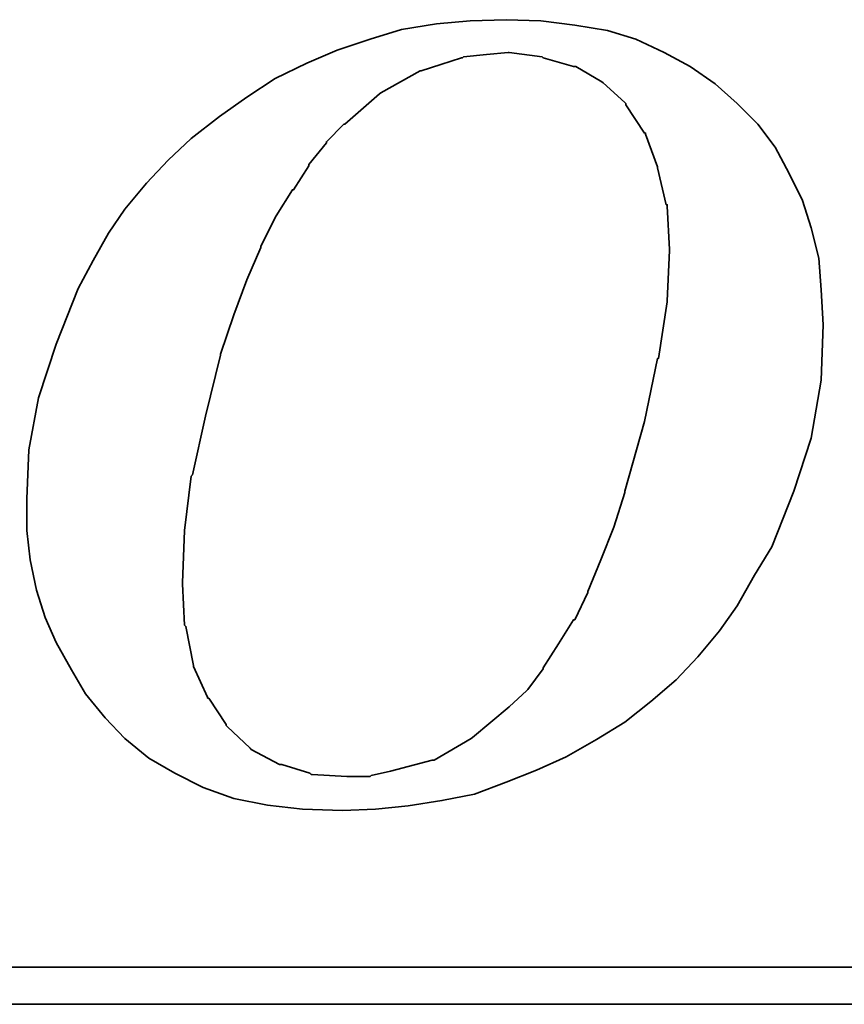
# Model space of a CAD drawing. Header units: inches. Extents: x 22 to 529, y 46 to 401.
# Tile 45 of 50: x 216.85 to 219.42, y 110.75 to 113.82. Entities that reach past the tile are written whole.
import ezdxf

# ---------------------------------------------------------------- set-up
doc = ezdxf.new("R2010")
doc.units = ezdxf.units.IN
doc.header["$LTSCALE"] = 0.1
doc.layers.add('DIM', color=4, linetype='Continuous')
doc.layers.add('layer 1', color=7, linetype='Continuous')

# ---------------------------------------------------------------- blocks, each defined once
blk = doc.blocks.new('TBI MOTION logo(完整正式版)')
at = {"layer": 'layer 1', "color": 22, "lineweight": 35}
for points, knots in [([(35.79625, -6.98375), (35.79625, -6.98375), (36.23125, -7.43875), (36.23125, -7.43875), (36.23125, -7.43875), (36.23125, -7.43875), (36.75625, -7.87125), (36.75625, -7.87125), (36.75625, -7.87125), (36.75625, -7.87125), (37.33125, -8.20375), (37.33125, -8.20375), (37.33125, -8.20375), (37.33125, -8.20375), (37.95625, -8.51875), (37.95625, -8.51875), (37.95625, -8.51875), (37.95625, -8.51875), (38.62625, -8.75875), (38.62625, -8.75875), (38.62625, -8.75875), (38.62625, -8.75875), (39.37125, -8.90375), (39.37125, -8.90375), (39.37125, -8.90375), (39.37125, -8.90375), (40.14125, -8.99875), (40.14125, -8.99875), (40.14125, -8.99875), (40.14125, -8.99875), (41.02625, -9.02375), (41.02625, -9.02375), (41.02625, -9.02375), (41.02625, -9.02375), (41.74625, -8.99875), (41.74625, -8.99875), (41.74625, -8.99875), (41.74625, -8.99875), (42.46625, -8.92375), (42.46625, -8.92375), (42.46625, -8.92375), (42.46625, -8.92375), (43.21125, -8.80625), (43.21125, -8.80625), (43.21125, -8.80625), (43.21125, -8.80625), (43.93125, -8.66375), (43.93125, -8.66375), (43.93125, -8.66375), (43.93125, -8.66375), (44.62625, -8.39875), (44.62625, -8.39875), (44.62625, -8.39875), (44.62625, -8.39875), (45.29625, -8.13375), (45.29625, -8.13375), (45.29625, -8.13375), (45.29625, -8.13375), (45.94625, -7.84375), (45.94625, -7.84375), (45.94625, -7.84375), (45.94625, -7.84375), (46.61625, -7.46375), (46.61625, -7.46375), (46.61625, -7.46375), (46.61625, -7.46375), (47.24125, -7.07875), (47.24125, -7.07875), (47.24125, -7.07875), (47.24125, -7.07875), (47.81625, -6.62375), (47.81625, -6.62375), (47.81625, -6.62375), (47.81625, -6.62375), (48.36875, -6.14375), (48.36875, -6.14375), (48.36875, -6.14375), (48.36875, -6.14375), (48.84625, -5.64125), (48.84625, -5.64125), (48.84625, -5.64125), (48.84625, -5.64125), (49.32625, -5.06375), (49.32625, -5.06375), (49.32625, -5.06375), (49.32625, -5.06375), (49.71125, -4.51374), (49.71125, -4.51374), (49.71125, -4.51374), (49.71125, -4.51374), (50.09625, -3.83874), (50.09625, -3.83874), (50.09625, -3.83874), (50.09625, -3.83874), (50.48125, -3.21374), (50.48125, -3.21374), (50.48125, -3.21374), (50.48125, -3.21374), (50.96125, -1.99125), (50.96125, -1.99125), (50.96125, -1.99125), (50.96125, -1.99125), (51.34375, -0.81875), (51.34375, -0.81875), (51.34375, -0.81875), (51.34375, -0.81875), (51.56125, 0.45624), (51.56125, 0.45624), (51.56125, 0.45624), (51.56125, 0.45624), (51.60625, 1.67624), (51.60625, 1.67624), (51.60625, 1.67624), (51.60625, 1.67624), (51.56125, 2.44625), (51.56125, 2.44625), (51.56125, 2.44625), (51.56125, 2.44625), (51.51125, 3.14125), (51.51125, 3.14125), (51.51125, 3.14125), (51.51125, 3.14125), (51.34375, 3.81125), (51.34375, 3.81125), (51.34375, 3.81125), (51.34375, 3.81125), (51.15125, 4.41125), (51.15125, 4.41125), (51.15125, 4.41125), (51.15125, 4.41125), (50.86125, 5.01125), (50.86125, 5.01125), (50.86125, 5.01125), (50.86125, 5.01125), (50.55125, 5.58875), (50.55125, 5.58875), (50.55125, 5.58875), (50.55125, 5.58875), (50.16625, 6.09125), (50.16625, 6.09125), (50.16625, 6.09125), (50.16625, 6.09125), (49.71125, 6.54875), (49.71125, 6.54875), (49.71125, 6.54875), (49.71125, 6.54875), (49.23125, 6.98125), (49.23125, 6.98125), (49.23125, 6.98125), (49.23125, 6.98125), (48.67875, 7.36625), (48.67875, 7.36625), (48.67875, 7.36625), (48.67875, 7.36625), (48.10375, 7.67625), (48.10375, 7.67625), (48.10375, 7.67625), (48.10375, 7.67625), (47.48125, 7.96375), (47.48125, 7.96375), (47.48125, 7.96375), (47.48125, 7.96375), (46.85625, 8.15625), (46.85625, 8.15625), (46.85625, 8.15625), (46.85625, 8.15625), (46.13625, 8.27624), (46.13625, 8.27624), (46.13625, 8.27624), (46.13625, 8.27624), (45.39125, 8.37125), (45.39125, 8.37125), (45.39125, 8.37125), (45.39125, 8.37125), (44.62625, 8.39624), (44.62625, 8.39624), (44.62625, 8.39624), (44.62625, 8.39624), (43.83625, 8.37125), (43.83625, 8.37125), (43.83625, 8.37125), (43.83625, 8.37125), (43.09125, 8.30125), (43.09125, 8.30125), (43.09125, 8.30125), (43.09125, 8.30125), (42.32125, 8.18125), (42.32125, 8.18125), (42.32125, 8.18125), (42.32125, 8.18125), (41.62875, 7.96375), (41.62875, 7.96375), (41.62875, 7.96375), (41.62875, 7.96375), (40.90625, 7.72625), (40.90625, 7.72625), (40.90625, 7.72625), (40.90625, 7.72625), (40.23624, 7.43625), (40.23624, 7.43625), (40.23624, 7.43625), (40.23624, 7.43625), (39.54124, 7.10125), (39.54124, 7.10125), (39.54124, 7.10125), (39.54124, 7.10125), (38.91625, 6.69125), (38.91625, 6.69125), (38.91625, 6.69125), (38.91625, 6.69125), (38.31625, 6.26125), (38.31625, 6.26125), (38.31625, 6.26125), (38.31625, 6.26125), (37.69125, 5.78125), (37.69125, 5.78125), (37.69125, 5.78125), (37.69125, 5.78125), (37.18625, 5.30125), (37.18625, 5.30125), (37.18625, 5.30125), (37.18625, 5.30125), (36.70625, 4.79624), (36.70625, 4.79624), (36.70625, 4.79624), (36.70625, 4.79624), (36.23125, 4.22125), (36.23125, 4.22125), (36.23125, 4.22125), (36.23125, 4.22125), (35.87124, 3.69375), (35.87124, 3.69375), (35.87124, 3.69375), (35.87124, 3.69375), (35.53125, 3.09125), (35.53125, 3.09125), (35.53125, 3.09125), (35.53125, 3.09125), (35.19875, 2.47125), (35.19875, 2.47125), (35.19875, 2.47125), (35.19875, 2.47125), (34.71625, 1.24625), (34.71625, 1.24625), (34.71625, 1.24625), (34.71625, 1.24625), (34.33125, 0.06874), (34.33125, 0.06874), (34.33125, 0.06874), (34.33125, 0.06874), (34.11625, -1.07875), (34.11625, -1.07875), (34.11625, -1.07875), (34.11625, -1.07875), (34.07125, -2.15875), (34.07125, -2.15875), (34.07125, -2.15875), (34.07125, -2.15875), (34.07125, -2.85375), (34.07125, -2.85375), (34.07125, -2.85375), (34.07125, -2.85375), (34.14125, -3.50375), (34.14125, -3.50375), (34.14125, -3.50375), (34.14125, -3.50375), (34.28625, -4.17375), (34.28625, -4.17375), (34.28625, -4.17375), (34.28625, -4.17375), (34.47625, -4.77624), (34.47625, -4.77624), (34.47625, -4.77624), (34.47625, -4.77624), (34.71625, -5.32625), (34.71625, -5.32625), (34.71625, -5.32625), (34.71625, -5.32625), (35.05375, -5.92875), (35.05375, -5.92875), (35.05375, -5.92875), (35.05375, -5.92875), (35.36375, -6.45375), (35.36375, -6.45375), (35.36375, -6.45375), (35.36375, -6.45375), (35.79625, -6.98375), (35.79625, -6.98375)], [0, 0, 0, 0, 0.01388889, 0.01388889, 0.01388889, 0.01388889, 0.02777778, 0.02777778, 0.02777778, 0.02777778, 0.04166667, 0.04166667, 0.04166667, 0.04166667, 0.05555556, 0.05555556, 0.05555556, 0.05555556, 0.06944444, 0.06944444, 0.06944444, 0.06944444, 0.08333333, 0.08333333, 0.08333333, 0.08333333, 0.09722222, 0.09722222, 0.09722222, 0.09722222, 0.11111111, 0.11111111, 0.11111111, 0.11111111, 0.125, 0.125, 0.125, 0.125, 0.13888889, 0.13888889, 0.13888889, 0.13888889, 0.15277778, 0.15277778, 0.15277778, 0.15277778, 0.16666667, 0.16666667, 0.16666667, 0.16666667, 0.18055556, 0.18055556, 0.18055556, 0.18055556, 0.19444444, 0.19444444, 0.19444444, 0.19444444, 0.20833333, 0.20833333, 0.20833333, 0.20833333, 0.22222222, 0.22222222, 0.22222222, 0.22222222, 0.23611111, 0.23611111, 0.23611111, 0.23611111, 0.25, 0.25, 0.25, 0.25, 0.26388889, 0.26388889, 0.26388889, 0.26388889, 0.27777778, 0.27777778, 0.27777778, 0.27777778, 0.29166667, 0.29166667, 0.29166667, 0.29166667, 0.30555556, 0.30555556, 0.30555556, 0.30555556, 0.31944444, 0.31944444, 0.31944444, 0.31944444, 0.33333333, 0.33333333, 0.33333333, 0.33333333, 0.34722222, 0.34722222, 0.34722222, 0.34722222, 0.36111111, 0.36111111, 0.36111111, 0.36111111, 0.375, 0.375, 0.375, 0.375, 0.38888889, 0.38888889, 0.38888889, 0.38888889, 0.40277778, 0.40277778, 0.40277778, 0.40277778, 0.41666667, 0.41666667, 0.41666667, 0.41666667, 0.43055556, 0.43055556, 0.43055556, 0.43055556, 0.44444444, 0.44444444, 0.44444444, 0.44444444, 0.45833333, 0.45833333, 0.45833333, 0.45833333, 0.47222222, 0.47222222, 0.47222222, 0.47222222, 0.48611111, 0.48611111, 0.48611111, 0.48611111, 0.5, 0.5, 0.5, 0.5, 0.51388889, 0.51388889, 0.51388889, 0.51388889, 0.52777778, 0.52777778, 0.52777778, 0.52777778, 0.54166667, 0.54166667, 0.54166667, 0.54166667, 0.55555556, 0.55555556, 0.55555556, 0.55555556, 0.56944444, 0.56944444, 0.56944444, 0.56944444, 0.58333333, 0.58333333, 0.58333333, 0.58333333, 0.59722222, 0.59722222, 0.59722222, 0.59722222, 0.61111111, 0.61111111, 0.61111111, 0.61111111, 0.625, 0.625, 0.625, 0.625, 0.63888889, 0.63888889, 0.63888889, 0.63888889, 0.65277778, 0.65277778, 0.65277778, 0.65277778, 0.66666667, 0.66666667, 0.66666667, 0.66666667, 0.68055556, 0.68055556, 0.68055556, 0.68055556, 0.69444444, 0.69444444, 0.69444444, 0.69444444, 0.70833333, 0.70833333, 0.70833333, 0.70833333, 0.72222222, 0.72222222, 0.72222222, 0.72222222, 0.73611111, 0.73611111, 0.73611111, 0.73611111, 0.75, 0.75, 0.75, 0.75, 0.76388889, 0.76388889, 0.76388889, 0.76388889, 0.77777778, 0.77777778, 0.77777778, 0.77777778, 0.79166667, 0.79166667, 0.79166667, 0.79166667, 0.80555556, 0.80555556, 0.80555556, 0.80555556, 0.81944444, 0.81944444, 0.81944444, 0.81944444, 0.83333333, 0.83333333, 0.83333333, 0.83333333, 0.84722222, 0.84722222, 0.84722222, 0.84722222, 0.86111111, 0.86111111, 0.86111111, 0.86111111, 0.875, 0.875, 0.875, 0.875, 0.88888889, 0.88888889, 0.88888889, 0.88888889, 0.90277778, 0.90277778, 0.90277778, 0.90277778, 0.91666667, 0.91666667, 0.91666667, 0.91666667, 0.93055556, 0.93055556, 0.93055556, 0.93055556, 0.94444444, 0.94444444, 0.94444444, 0.94444444, 0.95833333, 0.95833333, 0.95833333, 0.95833333, 0.97222222, 0.97222222, 0.97222222, 0.97222222, 0.98611111, 0.98611111, 0.98611111, 0.98611111, 1, 1, 1, 1]), ([(38.33875, 1.03124), (38.33875, 1.03124), (38.62625, 1.89625), (38.62625, 1.89625), (38.62625, 1.89625), (38.62625, 1.89625), (38.91625, 2.66375), (38.91625, 2.66375), (38.91625, 2.66375), (38.91625, 2.66375), (39.22625, 3.38125), (39.22625, 3.38125), (39.22625, 3.38125), (39.22625, 3.38125), (39.22625, 3.40624), (39.22625, 3.40624), (39.22625, 3.40624), (39.22625, 3.40624), (39.56124, 4.07624), (39.56124, 4.07624), (39.56124, 4.07624), (39.56124, 4.07624), (39.92125, 4.65125), (39.92125, 4.65125), (39.92125, 4.65125), (39.92125, 4.65125), (39.94625, 4.65125), (39.94625, 4.65125), (39.94625, 4.65125), (39.94625, 4.65125), (40.28125, 5.17875), (40.28125, 5.17875), (40.28125, 5.17875), (40.28125, 5.17875), (40.28125, 5.20375), (40.28125, 5.20375), (40.28125, 5.20375), (40.28125, 5.20375), (40.66875, 5.68625), (40.66875, 5.68625), (40.66875, 5.68625), (40.66875, 5.68625), (40.66875, 5.70625), (40.66875, 5.70625), (40.66875, 5.70625), (40.66875, 5.70625), (41.05124, 6.09125), (41.05124, 6.09125), (41.05124, 6.09125), (41.05124, 6.09125), (41.07625, 6.09125), (41.07625, 6.09125), (41.07625, 6.09125), (41.07625, 6.09125), (41.84125, 6.76625), (41.84125, 6.76625), (41.84125, 6.76625), (41.84125, 6.76625), (41.86625, 6.78625), (41.86625, 6.78625), (41.86625, 6.78625), (41.86625, 6.78625), (42.73125, 7.26624), (42.73125, 7.26624), (42.73125, 7.26624), (42.73125, 7.26624), (42.75625, 7.26624), (42.75625, 7.26624), (42.75625, 7.26624), (42.75625, 7.26624), (43.18625, 7.41125), (43.18625, 7.41125), (43.18625, 7.41125), (43.18625, 7.41125), (43.64125, 7.55625), (43.64125, 7.55625), (43.64125, 7.55625), (43.64125, 7.55625), (43.66625, 7.55625), (43.66625, 7.55625), (43.66625, 7.55625), (43.66625, 7.55625), (43.69125, 7.58124), (43.69125, 7.58124), (43.69125, 7.58124), (43.69125, 7.58124), (44.19125, 7.62625), (44.19125, 7.62625), (44.19125, 7.62625), (44.19125, 7.62625), (44.67125, 7.67625), (44.67125, 7.67625), (44.67125, 7.67625), (44.67125, 7.67625), (44.69625, 7.67625), (44.69625, 7.67625), (44.69625, 7.67625), (44.69625, 7.67625), (45.41875, 7.58124), (45.41875, 7.58124), (45.41875, 7.58124), (45.41875, 7.58124), (45.44125, 7.55625), (45.44125, 7.55625), (45.44125, 7.55625), (45.44125, 7.55625), (46.11125, 7.36625), (46.11125, 7.36625), (46.11125, 7.36625), (46.11125, 7.36625), (46.13625, 7.36625), (46.13625, 7.36625), (46.13625, 7.36625), (46.13625, 7.36625), (46.15875, 7.36625), (46.15875, 7.36625), (46.15875, 7.36625), (46.15875, 7.36625), (46.73625, 7.02624), (46.73625, 7.02624), (46.73625, 7.02624), (46.73625, 7.02624), (46.76125, 7.00624), (46.76125, 7.00624), (46.76125, 7.00624), (46.76125, 7.00624), (47.24125, 6.57124), (47.24125, 6.57124), (47.24125, 6.57124), (47.24125, 6.57124), (47.26625, 6.54875), (47.26625, 6.54875), (47.26625, 6.54875), (47.26625, 6.54875), (47.26625, 6.52375), (47.26625, 6.52375), (47.26625, 6.52375), (47.26625, 6.52375), (47.67375, 5.89875), (47.67375, 5.89875), (47.67375, 5.89875), (47.67375, 5.89875), (47.69625, 5.89875), (47.69625, 5.89875), (47.69625, 5.89875), (47.69625, 5.89875), (47.69625, 5.87625), (47.69625, 5.87625), (47.69625, 5.87625), (47.69625, 5.87625), (47.96125, 5.15625), (47.96125, 5.15625), (47.96125, 5.15625), (47.96125, 5.15625), (47.96125, 5.13125), (47.96125, 5.13125), (47.96125, 5.13125), (47.96125, 5.13125), (48.15125, 4.31875), (48.15125, 4.31875), (48.15125, 4.31875), (48.15125, 4.31875), (48.17625, 4.31875), (48.17625, 4.31875), (48.17625, 4.31875), (48.17625, 4.31875), (48.17625, 4.29125), (48.17625, 4.29125), (48.17625, 4.29125), (48.17625, 4.29125), (48.22625, 3.33125), (48.22625, 3.33125), (48.22625, 3.33125), (48.22625, 3.33125), (48.22625, 3.30875), (48.22625, 3.30875), (48.22625, 3.30875), (48.22625, 3.30875), (48.17625, 2.20624), (48.17625, 2.20624), (48.17625, 2.20624), (48.17625, 2.20624), (48.17625, 2.18124), (48.17625, 2.18124), (48.17625, 2.18124), (48.17625, 2.18124), (47.98375, 0.93624), (47.98375, 0.93624), (47.98375, 0.93624), (47.98375, 0.93624), (47.96125, 0.93624), (47.96125, 0.93624), (47.96125, 0.93624), (47.96125, 0.93624), (47.67375, -0.45874), (47.67375, -0.45874), (47.67375, -0.45874), (47.67375, -0.45874), (47.24125, -1.99125), (47.24125, -1.99125), (47.24125, -1.99125), (47.24125, -1.99125), (47.24125, -2.01874), (47.24125, -2.01874), (47.24125, -2.01874), (47.24125, -2.01874), (47.00125, -2.78375), (47.00125, -2.78375), (47.00125, -2.78375), (47.00125, -2.78375), (46.71125, -3.50375), (46.71125, -3.50375), (46.71125, -3.50375), (46.71125, -3.50375), (46.42625, -4.19875), (46.42625, -4.19875), (46.42625, -4.19875), (46.42625, -4.19875), (46.42625, -4.22375), (46.42625, -4.22375), (46.42625, -4.22375), (46.42625, -4.22375), (46.13625, -4.82374), (46.13625, -4.82374), (46.13625, -4.82374), (46.13625, -4.82374), (46.11125, -4.82374), (46.11125, -4.82374), (46.11125, -4.82374), (46.11125, -4.82374), (45.77625, -5.35125), (45.77625, -5.35125), (45.77625, -5.35125), (45.77625, -5.35125), (45.44125, -5.87875), (45.44125, -5.87875), (45.44125, -5.87875), (45.44125, -5.87875), (45.44125, -5.90375), (45.44125, -5.90375), (45.44125, -5.90375), (45.44125, -5.90375), (45.10625, -6.35875), (45.10625, -6.35875), (45.10625, -6.35875), (45.10625, -6.35875), (45.08125, -6.38375), (45.08125, -6.38375), (45.08125, -6.38375), (45.08125, -6.38375), (44.69625, -6.74375), (44.69625, -6.74375), (44.69625, -6.74375), (44.69625, -6.74375), (43.88375, -7.41625), (43.88375, -7.41625), (43.88375, -7.41625), (43.88375, -7.41625), (43.85625, -7.43875), (43.85625, -7.43875), (43.85625, -7.43875), (43.85625, -7.43875), (43.04125, -7.91875), (43.04125, -7.91875), (43.04125, -7.91875), (43.04125, -7.91875), (43.01625, -7.91875), (43.01625, -7.91875), (43.01625, -7.91875), (43.01625, -7.91875), (42.99625, -7.91875), (42.99625, -7.91875), (42.99625, -7.91875), (42.99625, -7.91875), (42.08125, -8.15875), (42.08125, -8.15875), (42.08125, -8.15875), (42.08125, -8.15875), (41.65125, -8.25625), (41.65125, -8.25625), (41.65125, -8.25625), (41.65125, -8.25625), (41.62875, -8.27875), (41.62875, -8.27875), (41.62875, -8.27875), (41.62875, -8.27875), (41.60125, -8.27875), (41.60125, -8.27875), (41.60125, -8.27875), (41.60125, -8.27875), (41.12125, -8.27875), (41.12125, -8.27875), (41.12125, -8.27875), (41.12125, -8.27875), (40.35624, -8.23125), (40.35624, -8.23125), (40.35624, -8.23125), (40.35624, -8.23125), (40.33125, -8.23125), (40.33125, -8.23125), (40.33125, -8.23125), (40.33125, -8.23125), (40.30625, -8.20375), (40.30625, -8.20375), (40.30625, -8.20375), (40.30625, -8.20375), (39.68375, -8.01375), (39.68375, -8.01375), (39.68375, -8.01375), (39.68375, -8.01375), (39.66124, -8.01375), (39.66124, -8.01375), (39.66124, -8.01375), (39.66124, -8.01375), (39.63625, -8.01375), (39.63625, -8.01375), (39.63625, -8.01375), (39.63625, -8.01375), (39.01125, -7.67875), (39.01125, -7.67875), (39.01125, -7.67875), (39.01125, -7.67875), (38.98875, -7.65375), (38.98875, -7.65375), (38.98875, -7.65375), (38.98875, -7.65375), (38.48625, -7.17375), (38.48625, -7.17375), (38.48625, -7.17375), (38.48625, -7.17375), (38.45875, -7.14875), (38.45875, -7.14875), (38.45875, -7.14875), (38.45875, -7.14875), (38.45875, -7.12875), (38.45875, -7.12875), (38.45875, -7.12875), (38.45875, -7.12875), (38.07625, -6.54875), (38.07625, -6.54875), (38.07625, -6.54875), (38.07625, -6.54875), (38.05125, -6.54875), (38.05125, -6.54875), (38.05125, -6.54875), (38.05125, -6.54875), (38.05125, -6.52875), (38.05125, -6.52875), (38.05125, -6.52875), (38.05125, -6.52875), (37.74125, -5.85375), (37.74125, -5.85375), (37.74125, -5.85375), (37.74125, -5.85375), (37.74125, -5.82875), (37.74125, -5.82875), (37.74125, -5.82875), (37.74125, -5.82875), (37.57375, -4.96875), (37.57375, -4.96875), (37.57375, -4.96875), (37.57375, -4.96875), (37.54625, -4.94375), (37.54625, -4.94375), (37.54625, -4.94375), (37.54625, -4.94375), (37.50125, -4.03375), (37.50125, -4.03375), (37.50125, -4.03375), (37.50125, -4.03375), (37.50125, -4.00875), (37.50125, -4.00875), (37.50125, -4.00875), (37.50125, -4.00875), (37.54625, -2.85375), (37.54625, -2.85375), (37.54625, -2.85375), (37.54625, -2.85375), (37.69125, -1.65875), (37.69125, -1.65875), (37.69125, -1.65875), (37.69125, -1.65875), (37.71624, -1.63375), (37.71624, -1.63375), (37.71624, -1.63375), (37.71624, -1.63375), (38.00375, -0.33875), (38.00375, -0.33875), (38.00375, -0.33875), (38.00375, -0.33875), (38.33875, 1.00624), (38.33875, 1.00624), (38.33875, 1.00624), (38.33875, 1.00624), (38.33875, 1.03124), (38.33875, 1.03124)], [0, 0, 0, 0, 0.01010101, 0.01010101, 0.01010101, 0.01010101, 0.02020202, 0.02020202, 0.02020202, 0.02020202, 0.03030303, 0.03030303, 0.03030303, 0.03030303, 0.04040404, 0.04040404, 0.04040404, 0.04040404, 0.05050505, 0.05050505, 0.05050505, 0.05050505, 0.06060606, 0.06060606, 0.06060606, 0.06060606, 0.07070707, 0.07070707, 0.07070707, 0.07070707, 0.08080808, 0.08080808, 0.08080808, 0.08080808, 0.09090909, 0.09090909, 0.09090909, 0.09090909, 0.1010101, 0.1010101, 0.1010101, 0.1010101, 0.11111111, 0.11111111, 0.11111111, 0.11111111, 0.12121212, 0.12121212, 0.12121212, 0.12121212, 0.13131313, 0.13131313, 0.13131313, 0.13131313, 0.14141414, 0.14141414, 0.14141414, 0.14141414, 0.15151515, 0.15151515, 0.15151515, 0.15151515, 0.16161616, 0.16161616, 0.16161616, 0.16161616, 0.17171717, 0.17171717, 0.17171717, 0.17171717, 0.18181818, 0.18181818, 0.18181818, 0.18181818, 0.19191919, 0.19191919, 0.19191919, 0.19191919, 0.2020202, 0.2020202, 0.2020202, 0.2020202, 0.21212121, 0.21212121, 0.21212121, 0.21212121, 0.22222222, 0.22222222, 0.22222222, 0.22222222, 0.23232323, 0.23232323, 0.23232323, 0.23232323, 0.24242424, 0.24242424, 0.24242424, 0.24242424, 0.25252525, 0.25252525, 0.25252525, 0.25252525, 0.26262626, 0.26262626, 0.26262626, 0.26262626, 0.27272727, 0.27272727, 0.27272727, 0.27272727, 0.28282828, 0.28282828, 0.28282828, 0.28282828, 0.29292929, 0.29292929, 0.29292929, 0.29292929, 0.3030303, 0.3030303, 0.3030303, 0.3030303, 0.31313131, 0.31313131, 0.31313131, 0.31313131, 0.32323232, 0.32323232, 0.32323232, 0.32323232, 0.33333333, 0.33333333, 0.33333333, 0.33333333, 0.34343434, 0.34343434, 0.34343434, 0.34343434, 0.35353535, 0.35353535, 0.35353535, 0.35353535, 0.36363636, 0.36363636, 0.36363636, 0.36363636, 0.37373737, 0.37373737, 0.37373737, 0.37373737, 0.38383838, 0.38383838, 0.38383838, 0.38383838, 0.39393939, 0.39393939, 0.39393939, 0.39393939, 0.4040404, 0.4040404, 0.4040404, 0.4040404, 0.41414141, 0.41414141, 0.41414141, 0.41414141, 0.42424242, 0.42424242, 0.42424242, 0.42424242, 0.43434343, 0.43434343, 0.43434343, 0.43434343, 0.44444444, 0.44444444, 0.44444444, 0.44444444, 0.45454545, 0.45454545, 0.45454545, 0.45454545, 0.46464646, 0.46464646, 0.46464646, 0.46464646, 0.47474747, 0.47474747, 0.47474747, 0.47474747, 0.48484848, 0.48484848, 0.48484848, 0.48484848, 0.49494949, 0.49494949, 0.49494949, 0.49494949, 0.50505051, 0.50505051, 0.50505051, 0.50505051, 0.51515152, 0.51515152, 0.51515152, 0.51515152, 0.52525253, 0.52525253, 0.52525253, 0.52525253, 0.53535354, 0.53535354, 0.53535354, 0.53535354, 0.54545455, 0.54545455, 0.54545455, 0.54545455, 0.55555556, 0.55555556, 0.55555556, 0.55555556, 0.56565657, 0.56565657, 0.56565657, 0.56565657, 0.57575758, 0.57575758, 0.57575758, 0.57575758, 0.58585859, 0.58585859, 0.58585859, 0.58585859, 0.5959596, 0.5959596, 0.5959596, 0.5959596, 0.60606061, 0.60606061, 0.60606061, 0.60606061, 0.61616162, 0.61616162, 0.61616162, 0.61616162, 0.62626263, 0.62626263, 0.62626263, 0.62626263, 0.63636364, 0.63636364, 0.63636364, 0.63636364, 0.64646465, 0.64646465, 0.64646465, 0.64646465, 0.65656566, 0.65656566, 0.65656566, 0.65656566, 0.66666667, 0.66666667, 0.66666667, 0.66666667, 0.67676768, 0.67676768, 0.67676768, 0.67676768, 0.68686869, 0.68686869, 0.68686869, 0.68686869, 0.6969697, 0.6969697, 0.6969697, 0.6969697, 0.70707071, 0.70707071, 0.70707071, 0.70707071, 0.71717172, 0.71717172, 0.71717172, 0.71717172, 0.72727273, 0.72727273, 0.72727273, 0.72727273, 0.73737374, 0.73737374, 0.73737374, 0.73737374, 0.74747475, 0.74747475, 0.74747475, 0.74747475, 0.75757576, 0.75757576, 0.75757576, 0.75757576, 0.76767677, 0.76767677, 0.76767677, 0.76767677, 0.77777778, 0.77777778, 0.77777778, 0.77777778, 0.78787879, 0.78787879, 0.78787879, 0.78787879, 0.7979798, 0.7979798, 0.7979798, 0.7979798, 0.80808081, 0.80808081, 0.80808081, 0.80808081, 0.81818182, 0.81818182, 0.81818182, 0.81818182, 0.82828283, 0.82828283, 0.82828283, 0.82828283, 0.83838384, 0.83838384, 0.83838384, 0.83838384, 0.84848485, 0.84848485, 0.84848485, 0.84848485, 0.85858586, 0.85858586, 0.85858586, 0.85858586, 0.86868687, 0.86868687, 0.86868687, 0.86868687, 0.87878788, 0.87878788, 0.87878788, 0.87878788, 0.88888889, 0.88888889, 0.88888889, 0.88888889, 0.8989899, 0.8989899, 0.8989899, 0.8989899, 0.90909091, 0.90909091, 0.90909091, 0.90909091, 0.91919192, 0.91919192, 0.91919192, 0.91919192, 0.92929293, 0.92929293, 0.92929293, 0.92929293, 0.93939394, 0.93939394, 0.93939394, 0.93939394, 0.94949495, 0.94949495, 0.94949495, 0.94949495, 0.95959596, 0.95959596, 0.95959596, 0.95959596, 0.96969697, 0.96969697, 0.96969697, 0.96969697, 0.97979798, 0.97979798, 0.97979798, 0.97979798, 0.98989899, 0.98989899, 0.98989899, 0.98989899, 1, 1, 1, 1]), ([(75.90875, -9.47875), (75.90875, -9.47875), (75.90875, -12.28625), (75.90875, -12.28625), (75.90875, -12.28625), (75.90875, -12.28625), (75.90875, -12.47875), (75.90875, -12.47875), (75.90875, -12.47875), (75.90875, -12.47875), (75.71625, -12.47875), (75.71625, -12.47875), (75.71625, -12.47875), (75.71625, -12.47875), (-88.32875, -12.47875), (-88.32875, -12.47875), (-88.32875, -12.47875), (-88.32875, -12.47875), (-88.32875, -13.29375), (-88.32875, -13.29375), (-88.32875, -13.29375), (-88.32875, -13.29375), (82.89125, -13.29375), (82.89125, -13.29375), (82.89125, -13.29375), (82.89125, -13.29375), (75.90875, -9.47875), (75.90875, -9.47875)], [0, 0, 0, 0, 0.14285714, 0.14285714, 0.14285714, 0.14285714, 0.28571429, 0.28571429, 0.28571429, 0.28571429, 0.42857143, 0.42857143, 0.42857143, 0.42857143, 0.57142857, 0.57142857, 0.57142857, 0.57142857, 0.71428571, 0.71428571, 0.71428571, 0.71428571, 0.85714286, 0.85714286, 0.85714286, 0.85714286, 1, 1, 1, 1])]:
    blk.add_open_spline(points, degree=3, knots=knots, dxfattribs=at)

msp = doc.modelspace()

# ---------------------------------------------------------------- block references
at = {"layer": 'DIM', "xscale": 0.141750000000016, "yscale": 0.1417499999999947, "zscale": 0.14175}
msp.add_blockref('TBI MOTION logo(完整正式版)', (212.0417, 112.6321), dxfattribs=at)

doc.saveas('drawing.dxf')
